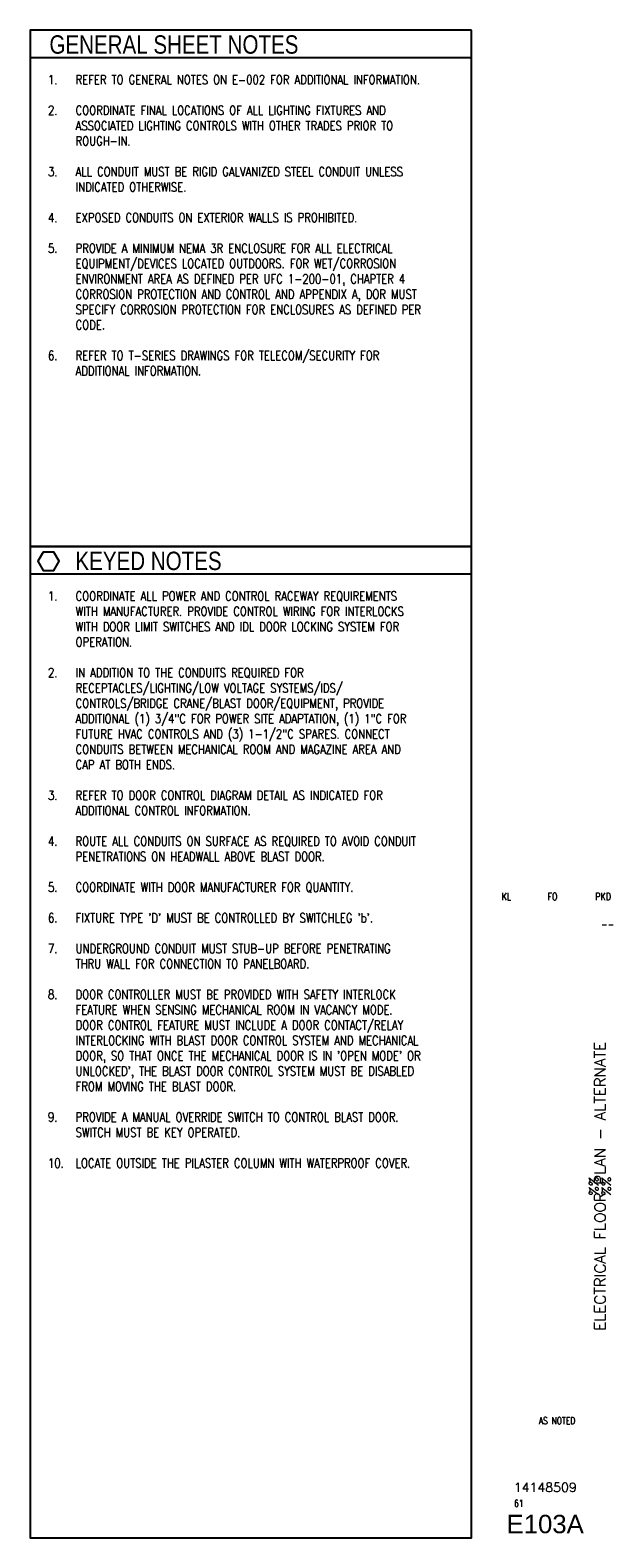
# Paper-space layout 'E103A - ELECTRICAL FLOOR PLAN - ALTERNATE' of a CAD drawing. Header units: inches. Extents: x 25.3 to 33.2, y 0.8 to 21.3.
import ezdxf
from ezdxf.enums import TextEntityAlignment as Align

# ---------------------------------------------------------------- set-up
doc = ezdxf.new("R2010")
doc.units = ezdxf.units.IN
doc.header["$MEASUREMENT"] = 0
doc.layers.add('E-ANNO-NOTE', color=2, linetype='Continuous', lineweight=25)
doc.layers.add('G-ANNO-TTLB', color=7, linetype='Continuous')
doc.layers.add('G-ANNO-TTLB-GRSC', color=6, linetype='Continuous')
doc.styles.add('Annotative', font='romans.shx', dxfattribs={"width": 0.8, "height": 0.125})
doc.styles.add('ROMANS', font='ROMANS.shx', dxfattribs={"width": 0.8})
doc.styles.add('TITLES', font='swiss.ttf', dxfattribs={"width": 0.8, "height": 0.25})

# ---------------------------------------------------------------- blocks, each defined once
blk = doc.blocks.new('NAVFAC_Sheet_Info')
at = {"layer": 'G-ANNO-TTLB', "color": 3, "style": 'ROMANS', "width": 0.8}
for tag, p in [('DESIGNED_BY', (31.723, 9.469)), ('DRAWN_BY', (32.348, 9.469)), ('REVIEWED_BY', (33.036, 9.469))]:
    blk.add_attdef(tag, text='', height=0.1, dxfattribs=at).set_placement(p, align=Align.MIDDLE)
blk.add_attdef('BRANCH_MANAGER', text='', height=0.1, dxfattribs=at).set_placement((33.188, 9.094), align=Align.MIDDLE_RIGHT)
at = {"layer": 'G-ANNO-TTLB', "color": 3, "style": 'ROMANS'}
for tag, height, p in [('SHEET_TITLE_1_OF_1', 0.15, (32.995, 5.531)), ('SHEET_TITLE_1_OF_2', 0.125, (32.91, 5.531)), ('SHEET_TITLE_2_OF_2', 0.125, (33.08, 5.531))]:
    blk.add_attdef(tag, text='', height=height, rotation=90, dxfattribs=at).set_placement(p, align=Align.MIDDLE_CENTER)
at = {"layer": 'G-ANNO-TTLB', "color": 4}
for tag, height, style, p in [('SCALE', 0.1, 'ROMANS', (32.41, 2.344)), ('NAVFAC_DWG_NUMBER', 0.125, 'ROMANS', (32.25, 1.437)), ('SHEET_X', 0.0938, 'ROMANS', (31.891, 1.219)), ('DISCIPLINE_SHEET_NO', 0.25, 'TITLES', (32.25, 0.938))]:
    blk.add_attdef(tag, text='', height=height, dxfattribs=dict(at, style=style)).set_placement(p, align=Align.MIDDLE)

psp = doc.layouts.new('E103A - ELECTRICAL FLOOR PLAN - ALTERNATE')

# ---------------------------------------------------------------- linework, layer by layer
at = {"layer": 'E-ANNO-NOTE', "lineweight": -3}
psp.add_lwpolyline([(25.428, 14.153), (25.356, 14.028), (25.428, 13.903), (25.572, 13.903), (25.644, 14.028), (25.572, 14.153)], close=True, dxfattribs=at)
at = {"layer": 'G-ANNO-TTLB-GRSC', "lineweight": -3}
for p, q in [((31.25, 20.875), (25.25, 20.875)), ((31.25, 13.854), (25.25, 13.854))]:
    psp.add_line(p, q, dxfattribs=at)
for points in [[(31.25, 21.25), (25.25, 21.25), (25.25, 14.229), (31.25, 14.229), (31.25, 21.25)], [(31.25, 14.229), (25.25, 14.229), (25.25, 0.75), (31.25, 0.75), (31.25, 14.229)]]:
    psp.add_lwpolyline(points, dxfattribs=at)

# ---------------------------------------------------------------- block references
ref = psp.add_blockref('NAVFAC_Sheet_Info', (0, 0))
ref.add_attrib('SHEET_TITLE_1_OF_1', 'ELECTRICAL FLOOR PLAN - ALTERNATE', dxfattribs={"layer": 'G-ANNO-TTLB', "color": 3, "height": 0.15, "rotation": 90, "style": 'ROMANS'}).set_placement((32.995, 5.531), align=Align.MIDDLE_CENTER)
ref.add_attrib('SHEET_TITLE_1_OF_2', '%%', dxfattribs={"layer": 'G-ANNO-TTLB', "color": 3, "height": 0.125, "rotation": 90, "style": 'ROMANS'}).set_placement((32.91, 5.531), align=Align.MIDDLE_CENTER)
ref.add_attrib('SHEET_TITLE_2_OF_2', '%%', dxfattribs={"layer": 'G-ANNO-TTLB', "color": 3, "height": 0.125, "rotation": 90, "style": 'ROMANS'}).set_placement((33.08, 5.531), align=Align.MIDDLE_CENTER)
ref.add_attrib('DESIGNED_BY', 'KL', dxfattribs={"layer": 'G-ANNO-TTLB', "color": 3, "height": 0.1, "style": 'ROMANS', "width": 0.8}).set_placement((31.723, 9.469), align=Align.MIDDLE)
ref.add_attrib('DRAWN_BY', 'FO', dxfattribs={"layer": 'G-ANNO-TTLB', "color": 3, "height": 0.1, "style": 'ROMANS', "width": 0.8}).set_placement((32.348, 9.469), align=Align.MIDDLE)
ref.add_attrib('REVIEWED_BY', 'PKD', dxfattribs={"layer": 'G-ANNO-TTLB', "color": 3, "height": 0.1, "style": 'ROMANS', "width": 0.8}).set_placement((33.036, 9.469), align=Align.MIDDLE)
ref.add_attrib('SCALE', 'AS NOTED', dxfattribs={"layer": 'G-ANNO-TTLB', "color": 4, "height": 0.0938, "style": 'ROMANS', "width": 0.8}).set_placement((32.41, 2.344), align=Align.MIDDLE)
ref.add_attrib('NAVFAC_DWG_NUMBER', '14148509', dxfattribs={"layer": 'G-ANNO-TTLB', "color": 4, "height": 0.125, "style": 'ROMANS'}).set_placement((32.25, 1.437), align=Align.MIDDLE)
ref.add_attrib('SHEET_X', '61', dxfattribs={"layer": 'G-ANNO-TTLB', "color": 4, "height": 0.0938, "style": 'ROMANS', "width": 0.8}).set_placement((31.891, 1.219), align=Align.MIDDLE)
ref.add_attrib('DISCIPLINE_SHEET_NO', 'E103A', dxfattribs={"layer": 'G-ANNO-TTLB', "color": 4, "height": 0.25, "style": 'TITLES'}).set_placement((32.25, 0.938), align=Align.MIDDLE)
ref.add_attrib('BRANCH_MANAGER', '--', dxfattribs={"layer": 'G-ANNO-TTLB', "color": 3, "height": 0.1, "style": 'ROMANS', "width": 0.8}).set_placement((33.188, 9.094), align=Align.MIDDLE_RIGHT)

# ---------------------------------------------------------------- texts
at = {"layer": 'E-ANNO-NOTE', "lineweight": -3, "attachment_point": 1}
for s, insert, char_height, width, style in [('GENERAL SHEET NOTES', (25.512, 21.18), 0.25, 134.8793, 'TITLES'), ('\\pxi-3,l4;1.^IREFER TO GENERAL NOTES ON E-002 FOR ADDITIONAL INFORMATION.\\P\\P2.^ICOORDINATE FINAL LOCATIONS OF ALL LIGHTING FIXTURES AND ASSOCIATED LIGHTING CONTROLS WITH OTHER TRADES PRIOR TO ROUGH-IN.\\P\\P3.^IALL CONDUIT MUST BE RIGID GALVANIZED STEEL CONDUIT UNLESS INDICATED OTHERWISE.\\P\\P4.^IEXPOSED CONDUITS ON EXTERIOR WALLS IS PROHIBITED.\\P\\P5.^IPROVIDE A MINIMUM NEMA 3R ENCLOSURE FOR ALL ELECTRICAL EQUIPMENT/DEVICES LOCATED OUTDOORS. FOR WET/CORROSION ENVIRONMENT AREA AS DEFINED PER UFC 1-200-01, CHAPTER 4 CORROSION PROTECTION AND CONTROL AND APPENDIX A, DOR MUST SPECIFY CORROSION PROTECTION FOR ENCLOSURES AS DEFINED PER CODE.\\P\\P6.^IREFER TO T-SERIES DRAWINGS FOR TELECOM/SECURITY FOR ADDITIONAL INFORMATION.', (25.368, 20.639), 0.125, 5.73152, 'Annotative'), ('KEYED NOTES', (25.865, 14.159), 0.25, 134.8793, 'TITLES'), ('\\A1;\\pxi-3,l4,t4;1.^ICOORDINATE ALL POWER AND CONTROL RACEWAY REQUIREMENTS WITH MANUFACTURER. PROVIDE CONTROL WIRING FOR INTERLOCKS WITH DOOR LIMIT SWITCHES AND IDL DOOR LOCKING SYSTEM FOR OPERATION. \\P\\ptz;\\P\\pt4;2.^IIN ADDITION TO THE CONDUITS REQUIRED FOR RECEPTACLES/LIGHTING/LOW VOLTAGE SYSTEMS/IDS/ CONTROLS/BRIDGE CRANE/BLAST DOOR/EQUIPMENT, PROVIDE ADDITIONAL (1) 3/4"C FOR POWER SITE ADAPTATION, (1) 1"C FOR FUTURE HVAC CONTROLS AND (3) 1-1/2"C SPARES. CONNECT CONDUITS BETWEEN MECHANICAL ROOM AND MAGAZINE AREA AND CAP AT BOTH ENDS.\\P\\ptz;\\P\\pt4;3.^IREFER TO DOOR CONTROL DIAGRAM DETAIL AS INDICATED FOR ADDITIONAL CONTROL INFORMATION.\\P\\ptz;\\P\\pt4;4.^IROUTE ALL CONDUITS ON SURFACE AS REQUIRED TO AVOID CONDUIT PENETRATIONS ON HEADWALL ABOVE BLAST DOOR.\\P\\ptz;\\P\\pt4;5.^ICOORDINATE WITH DOOR MANUFACTURER FOR QUANTITY.\\P\\ptz;\\P\\pt4;6.^IFIXTURE TYPE \'D\' MUST BE CONTROLLED BY SWITCHLEG \'b\'.\\P\\pi0,l0,tz;\\P\\pi-3,l4,t4;7.^IUNDERGROUND CONDUIT MUST STUB-UP BEFORE PENETRATING THRU WALL FOR CONNECTION TO PANELBOARD.\\P\\ptz;\\P\\pt4;8.^IDOOR CONTROLLER MUST BE PROVIDED WITH SAFETY INTERLOCK FEATURE WHEN SENSING MECHANICAL ROOM IN VACANCY MODE. DOOR CONTROL FEATURE MUST INCLUDE A DOOR CONTACT/RELAY INTERLOCKING WITH BLAST DOOR CONTROL SYSTEM AND MECHANICAL DOOR, SO THAT ONCE THE MECHANICAL DOOR IS IN \'OPEN MODE\' OR UNLOCKED\', THE BLAST DOOR CONTROL SYSTEM MUST BE DISABLED FROM MOVING THE BLAST DOOR.\\P\\pi0,l0,tz;\\P\\pi-3,l4,t4;9.^IPROVIDE A MANUAL OVERRIDE SWITCH TO CONTROL BLAST DOOR.  SWITCH MUST BE KEY OPERATED.\\P\\pi0,l0,tz;\\P\\pi-3,l4,t4;10.^ILOCATE OUTSIDE THE PILASTER COLUMN WITH WATERPROOF COVER.', (25.368, 13.618), 0.125, 5.62215, 'Annotative')]:
    psp.add_mtext(s, dxfattribs=dict(at, insert=insert, char_height=char_height, width=width, style=style))

doc.saveas('drawing.dxf')
